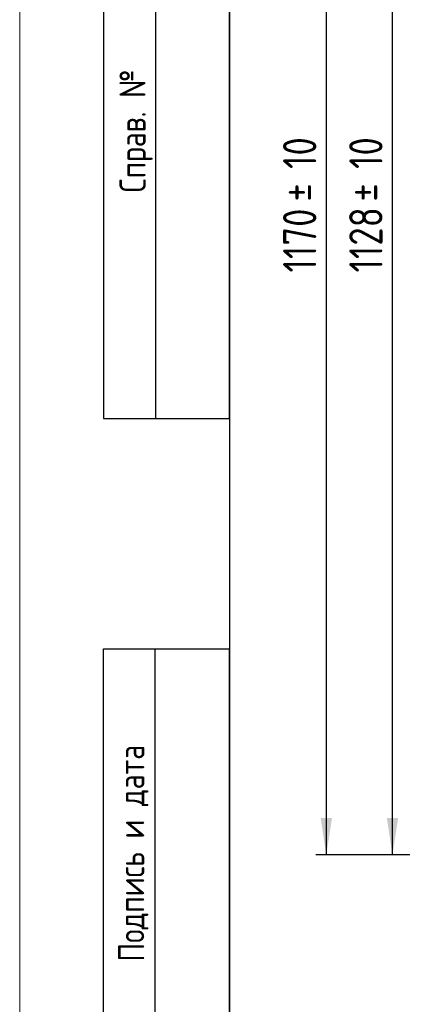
# Model space of a CAD drawing. Header units: millimetres. Extents: x 0 to 305, y 0 to 297.
# Tile 2 of 39: x 0 to 36, y 116 to 210. Entities that reach past the tile are written whole.
import ezdxf

# ---------------------------------------------------------------- set-up
doc = ezdxf.new("R2010")
doc.units = ezdxf.units.MM
doc.layers.add('ОСНОВНАЯ_НАДПИСЬ', color=7, linetype='Continuous')
doc.styles.add('SLDTEXTSTYLE1', font='ГОСТ тип А', dxfattribs={"bigfont": 'bigfont'})
doc.styles.add('SLDTEXTSTYLE2', font='ГОСТ тип А')
doc.styles.add('SLDTEXTSTYLE4', font='ГОСТ тип А')
doc.dimstyles.new('SLDDIMSTYLE1', dxfattribs={"dimtxt": 2.728516, "dimasz": 3.5, "dimexe": 0, "dimexo": 0.0625, "dimgap": 0.682129, "dimtad": 2, "dimlfac": 10, "dimrnd": 1e-09, "dimzin": 12, "dimdsep": 46, "dimtxsty": 'SLDTEXTSTYLE2', "dimsah": 1, "dimcen": 0.09, "dimadec": 0, "dimazin": 3, "dimtfac": 1, "dimtdec": 3, "dimtofl": 0, "dimtmove": 0, "dimatfit": 3, "dimfxl": 1, "dimfrac": 2, "dimtolj": 1, "dimtzin": 12, "dimarcsym": 0})

# ---------------------------------------------------------------- blocks, each defined once
blk = doc.blocks.new('_D_4')
at = {"layer": 'ОСНОВНАЯ_НАДПИСЬ'}
for p, q in [((55.65, 243.15), (34.559, 243.15)), ((35.559, 130.35), (35.559, 243.15)), ((49.629, 130.35), (34.559, 130.35))]:
    blk.add_line(p, q, dxfattribs=at)
for points in [[(35.559, 243.15), (35.02, 239.65), (36.097, 239.65)], [(35.559, 130.35), (36.097, 133.85), (35.02, 133.85)]]:
    blk.add_solid(points, dxfattribs=at)
at = {"layer": 'ОСНОВНАЯ_НАДПИСЬ', "char_height": 3.175, "attachment_point": 1, "rotation": 90, "style": 'SLDTEXTSTYLE4'}
for s, insert in [('10', (31.431, 195.811)), ('%%p', (31.431, 192.699)), ('1128', (31.431, 185.926))]:
    blk.add_mtext(s, dxfattribs=dict(at, insert=insert))
blk = doc.blocks.new('_D_5')
at = {"layer": 'ОСНОВНАЯ_НАДПИСЬ'}
for p, q in [((56.75, 247.35), (28.244, 247.35)), ((29.244, 247.35), (29.244, 130.35)), ((49.629, 130.35), (28.244, 130.35))]:
    blk.add_line(p, q, dxfattribs=at)
for points in [[(29.244, 247.35), (28.706, 243.85), (29.783, 243.85)], [(29.244, 130.35), (29.783, 133.85), (28.706, 133.85)]]:
    blk.add_solid(points, dxfattribs=at)
at = {"layer": 'ОСНОВНАЯ_НАДПИСЬ', "char_height": 3.175, "attachment_point": 1, "rotation": 90, "style": 'SLDTEXTSTYLE4'}
for s, insert in [('10', (25.117, 195.811)), ('%%p', (25.117, 192.699)), ('1170', (25.117, 185.926))]:
    blk.add_mtext(s, dxfattribs=dict(at, insert=insert))

msp = doc.modelspace()

# ---------------------------------------------------------------- linework, layer by layer
at = {"layer": 'ОСНОВНАЯ_НАДПИСЬ', "lineweight": 18}
msp.add_line((0, 297), (0, 0), dxfattribs=at)
at = {"layer": 'ОСНОВНАЯ_НАДПИСЬ', "lineweight": 25}
for p, q in [((8, 292), (8, 172)), ((13, 172), (13, 292)), ((20, 292), (20, 5)), ((20, 172), (20, 292)), ((8, 172), (20, 172)), ((20, 5), (20, 150.0001))]:
    msp.add_line(p, q, dxfattribs=at)
at = {"layer": 'ОСНОВНАЯ_НАДПИСЬ', "linetype": 'Continuous', "lineweight": 25}
for p, q in [((8, 5), (8, 150.0001)), ((8, 150.0001), (20, 150.0001)), ((12.8784, 150.0001), (12.8784, 5.0001))]:
    msp.add_line(p, q, dxfattribs=at)

# ---------------------------------------------------------------- texts
at = {"layer": 'ОСНОВНАЯ_НАДПИСЬ', "char_height": 2.5, "attachment_point": 1, "rotation": 90, "style": 'SLDTEXTSTYLE1'}
for s, insert in [('Справ. №', (9.5183, 193.5701)), ('Подпись и дата', (9.3862, 120.1521))]:
    msp.add_mtext(s, dxfattribs=dict(at, insert=insert))

# ---------------------------------------------------------------- dimensions: what is measured, and where the dimension line sits
at = {"layer": 'ОСНОВНАЯ_НАДПИСЬ'}
for base, p1, p2, picture, middle in [((29.2442, 130.3498), (56.76, 247.3498), (49.6389, 130.3498), '_D_5', (29.2442, 192.5615)), ((35.5588, 243.1498), (49.6389, 130.3498), (55.66, 243.1498), '_D_4', (35.5588, 192.5615))]:
    dim = msp.add_linear_dim(base=base, p1=p1, p2=p2, angle=90, text='<>%%p10', dimstyle='SLDDIMSTYLE1', dxfattribs=at)
    dim.commit()
    dim.dimension.update_dxf_attribs({"geometry": picture, "text_midpoint": middle, "dimtype": 160})

doc.saveas('drawing.dxf')
